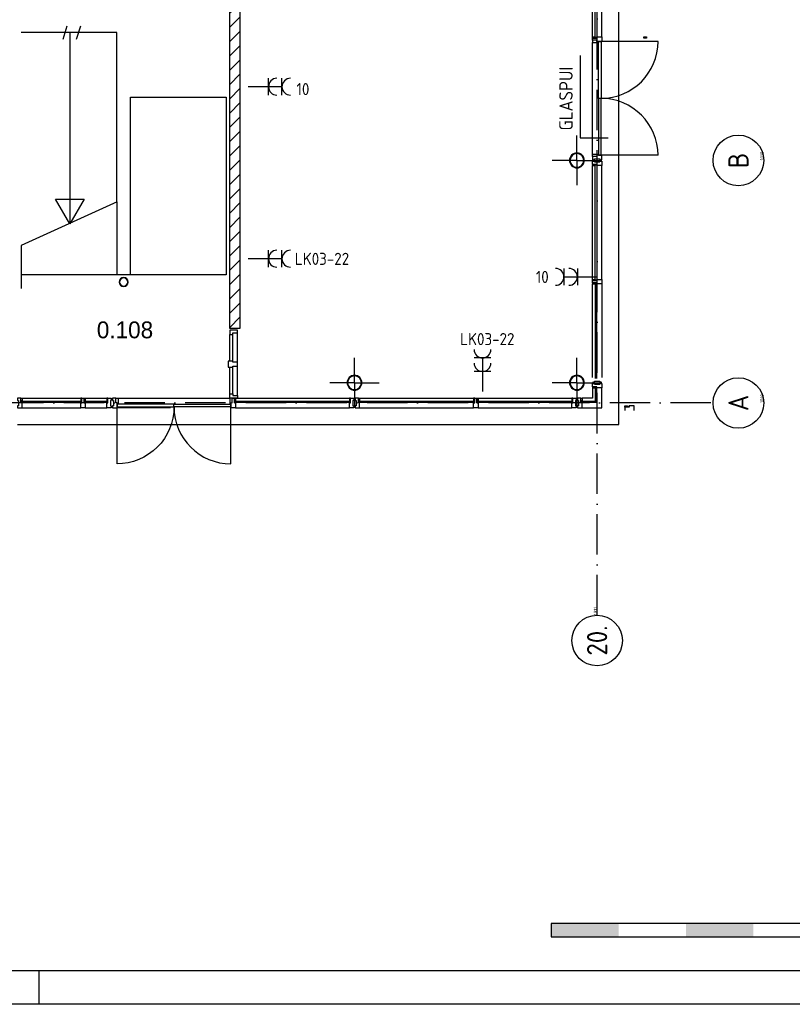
# Model space of a CAD drawing. Header units: millimetres. Extents: x -6587 to 112885, y 244 to 84344.
# Tile 26 of 47: x 75525 to 86990, y 244 to 14858. Entities that reach past the tile are written whole.
import ezdxf
from ezdxf.enums import TextEntityAlignment as Align

# ---------------------------------------------------------------- set-up
doc = ezdxf.new("R2010")
doc.units = ezdxf.units.MM
doc.header["$LTSCALE"] = 100
doc.linetypes.add('DASHDOT', pattern=[9, 6, -1.5, 0, -1.5])
doc.layers.get('0').update_dxf_attribs({"linetype": 'CONTINUOUS'})
for name, color, linetype in [('25', 10, 'CONTINUOUS'), ('AL$7----_STRAMIEN', 1, 'DASHDOT'), ('ALN-----_BLOCKNAAM', 2, 'CONTINUOUS'), ('BOUW', 8, 'CONTINUOUS'), ('EB62203-_ATTRIB', 2, 'CONTINUOUS'), ('EL62203-_KRACHT-WCD230', 3, 'CONTINUOUS'), ('LIJN025', 10, 'CONTINUOUS'), ('LIJN050', 90, 'CONTINUOUS'), ('SCHAALBALK', 10, 'CONTINUOUS'), ('TEKST25', 1, 'CONTINUOUS'), ('TEKST35', 50, 'CONTINUOUS'), ('TEKST50', 90, 'CONTINUOUS')]:
    doc.layers.add(name, color=color, linetype=linetype)
doc.styles.add('1_8', font='iso', dxfattribs={"width": 0.7, "height": 1.8})
doc.styles.add('BURO-025', font='BUROFONT.shx', dxfattribs={"height": 250})
doc.styles.add('ISO', font='ISO.SHX')
doc.styles.add('ROMAND', font='romand')
doc.styles.get("Standard").update_dxf_attribs({"font": 'iso.shx'})

# ---------------------------------------------------------------- blocks, each defined once
blk = doc.blocks.new('A0-G')
at = {"layer": 'LIJN025'}
blk.add_line((824, 0), (824, 5), dxfattribs=at)
blk.add_lwpolyline([(1189, 841), (1189, 0), (0, 0), (0, 841)], close=True, dxfattribs=at)
at = {"layer": 'LIJN050', "const_width": 0.2}
blk.add_lwpolyline([(1184, 836), (25, 836), (25, 5), (1184, 5)], close=True, dxfattribs=at)
at = {"layer": 'SCHAALBALK'}
for p, q in [((900, 12), (900, 10)), ((1000, 12), (900, 12)), ((900, 10), (1000, 10))]:
    blk.add_line(p, q, dxfattribs=at)
for points in [[(900, 10), (900, 12), (910, 10), (910, 12)], [(920, 10), (920, 12), (930, 10), (930, 12)]]:
    blk.add_solid(points, dxfattribs=at)
at = {"layer": 'TEKST25', "style": 'ROMAND', "width": 2.899115}
blk.add_attdef('STATUS', text='', height=2.5, dxfattribs=at).set_placement((1143, 71.5), (1182, 71.5), align=Align.FIT)
at = {"layer": 'TEKST25', "style": 'ISO'}
for tag, p in [('E', (1144.25, 66)), ('NAAM-E', (1155.75, 66)), ('DATUM-E', (1174, 66)), ('D', (1144.25, 61)), ('NAAM-D', (1155.75, 61)), ('DATUM-D', (1174, 61)), ('C', (1144.25, 56)), ('NAAM-C', (1155.75, 56)), ('DATUM-C', (1174, 56)), ('B', (1144.25, 51)), ('NAAM-B', (1155.75, 51)), ('DATUM-B', (1174, 51)), ('A', (1144.25, 46)), ('NAAM-A', (1155.75, 46)), ('DATUM-A', (1174, 46))]:
    blk.add_attdef(tag, text='', height=2.5, dxfattribs=at).set_placement(p, align=Align.CENTER)
for tag, p in [('DATUM', (1021.75, 36.25)), ('SCHAAL', (1057, 36.25)), ('GETEKEND', (1087.25, 36.25)), ('GECONTOL.', (1122, 36.25)), ('FORMAAT', (1152.25, 28.25))]:
    blk.add_attdef(tag, p, '', height=2.5, dxfattribs=at)
at = {"layer": 'TEKST35', "style": 'ISO'}
for tag, p in [('PROJECT', (1023.5, 72.5)), ('PLAATS', (1023.5, 63.5)), ('INSTALLATIE-REGEL1', (1023.5, 52.5)), ('INSTALLATIE-REGEL2', (1023.5, 43.5))]:
    blk.add_attdef(tag, p, '', height=4, dxfattribs=at)
blk.add_attdef('PROJ.NR.', text='', height=4, dxfattribs=at).set_placement((1170, 23), align=Align.CENTER)
at = {"layer": 'TEKST50', "style": 'ISO'}
blk.add_attdef('FILE-NAAM', text='', height=5, dxfattribs=at).set_placement((1162.5, 7.5), align=Align.CENTER)
blk = doc.blocks.new('ES3W2A')
at = {"ltscale": 0.5}
for p, q in [((1.25, 2), (-1.25, 2)), ((0, 2), (0, -3)), ((1.25, 0), (-1.25, 0))]:
    blk.add_line(p, q, dxfattribs=at)
for centre in [(0, 3.25), (0, 1.25)]:
    blk.add_arc(centre, 1.25, 180, 0, dxfattribs=at)
at = {"ltscale": 0.5, "style": '1_8'}
for tag, flags, p in [('VERMOGEN', 9, (-2.5, 5)), ('GROEP', 8, (0, 5)), ('SCHAK', 8, (2.5, 5)), ('GELIJK', 9, (5, 5)), ('KAST', 9, (7, 5)), ('TAL', 8, (2.5, 5))]:
    blk.add_attdef(tag, text='', height=1.8, rotation=90, dxfattribs=dict(at, flags=flags)).set_placement(p, align=Align.MIDDLE_CENTER)
at = {"ltscale": 0.5, "style": '1_8', "width": 0.7, "flags": 8}
blk.add_attdef('DOEL', text='', height=1.8, rotation=90, dxfattribs=at).set_placement((-2.5, 5), align=Align.MIDDLE_LEFT)
at = {"ltscale": 0.5, "style": '1_8', "flags": 9}
blk.add_attdef('M_CODE', text='', height=1.8, dxfattribs=at).set_placement((0, 0), align=Align.MIDDLE_CENTER)
blk = doc.blocks.new('1011')
at = {"layer": 'AL$7----_STRAMIEN', "color": 7, "linetype": 'Continuous'}
blk.add_circle((-750, 0), 750, dxfattribs=at)
at = {"layer": 'AL$7----_STRAMIEN', "color": 3, "linetype": 'Continuous'}
blk.add_attdef('STR-NAAM', text='', height=600, rotation=360, dxfattribs=at).set_placement((-750, 0), align=Align.MIDDLE)
at = {"layer": 'ALN-----_BLOCKNAAM', "linetype": 'Continuous'}
blk.add_text('1011', height=100, dxfattribs=at).set_placement((0, 0))
blk = doc.blocks.new('VER90')
at = {"linetype": 'Continuous'}
blk.add_lwpolyline([(45, 139), (-45, 139), (-45, 67), (-28, 67), (-28, 0), (28, 0), (28, 67), (45, 67)], close=True, dxfattribs=at)
at = {"layer": 'ALN-----_BLOCKNAAM', "linetype": 'Continuous'}
blk.add_text('VER90', height=1, dxfattribs=at).set_placement((0, 0))
blk = doc.blocks.new('1010')
at = {"layer": 'AL$7----_STRAMIEN', "color": 7, "linetype": 'Continuous'}
blk.add_circle((0, 750), 750, dxfattribs=at)
at = {"layer": 'AL$7----_STRAMIEN', "color": 3, "linetype": 'Continuous'}
blk.add_attdef('STR-NAAM', text='', height=600, rotation=360, dxfattribs=at).set_placement((0, 750), align=Align.MIDDLE)
at = {"layer": 'ALN-----_BLOCKNAAM', "linetype": 'Continuous'}
blk.add_text('1010', height=100, dxfattribs=at).set_placement((0, 0))
blk = doc.blocks.new('RONDBUIS219X8')
at = {"color": 0, "linetype": 'Continuous'}
for points in [[(109.55, 0, 1), (-109.55, 0, 1)], [(101.55, 0, 1), (-101.55, 0, 1)]]:
    blk.add_lwpolyline(points, format="xyb", close=True, dxfattribs=at)

msp = doc.modelspace()

# ---------------------------------------------------------------- hatches: boundary and pattern name
at = {"layer": 'BOUW'}
h = msp.add_hatch(dxfattribs=at)
h.set_pattern_fill('PREFBET', color=256, style=0)
h.set_pattern_definition([(45, (90833.4, 33936.04), (-106.066, 106.066), [])])
h.paths.add_polyline_path([(78643, 10274), (78793, 10274), (78793, 14976), (78643, 14976)])

# ---------------------------------------------------------------- linework, layer by layer
at = {"layer": 'AL$7----_STRAMIEN', "color": 1}
for p, q in [((84093, 6018), (84093, 77760)), ((85780, 9169), (65060, 9169))]:
    msp.add_line(p, q, dxfattribs=at)
at = {"layer": 'BOUW'}
for p, q in [((84413, 8849), (84413, 58089)), ((84413, 8849), (84413, 21384)), ((84024, 14602), (84024, 16293)), ((84066, 14589), (84066, 16306)), ((84087, 16306), (84087, 14589)), ((84163, 14602), (84163, 16293)), ((78643, 10274), (78643, 14974)), ((78793, 14974), (78793, 10274)), ((84024, 14602), (84062, 14602)), ((84024, 14585), (84024, 14602)), ((84062, 14585), (84024, 14585)), ((84024, 14585), (84091, 14585)), ((84024, 14552), (84024, 14585)), ((84091, 14552), (84024, 14552)), ((84091, 14552), (84024, 14552)), ((84024, 14552), (84024, 14518)), ((84024, 12862), (84024, 14518)), ((84024, 14518), (84112, 14518)), ((84062, 14602), (84062, 14585)), ((84062, 14585), (84062, 14602)), ((84062, 14602), (84066, 14602)), ((84091, 14585), (84062, 14585)), ((84066, 14602), (84066, 14589)), ((84066, 14589), (84087, 14589)), ((84087, 14589), (84066, 14589)), ((84087, 14602), (84091, 14602)), ((84087, 14589), (84087, 14602)), ((84091, 14602), (84091, 14585)), ((84091, 14602), (84163, 14602)), ((84091, 14585), (84091, 14602)), ((84091, 14535), (84091, 14552)), ((84091, 14535), (84091, 14552)), ((84163, 14535), (84091, 14535)), ((84112, 14535), (84091, 14535)), ((84112, 14518), (84112, 14535)), ((84112, 13690), (84112, 14535)), ((84112, 14535), (84152, 14535)), ((84152, 14535), (84152, 13690)), ((84152, 14535), (84152, 13690)), ((84997, 14535), (84152, 14535)), ((84163, 14602), (84163, 14535)), ((84112, 13690), (84112, 12845)), ((84152, 13690), (84112, 13690)), ((84152, 13690), (84112, 13690)), ((84152, 12845), (84152, 13690)), ((84152, 12845), (84152, 13690)), ((83793, 12769), (83793, 13137)), ((83793, 12769), (83793, 13137)), ((84024, 12862), (84112, 12862)), ((84024, 12828), (84024, 12862)), ((84112, 12862), (84112, 12845)), ((83793, 12769), (83425, 12769)), ((83793, 12769), (83425, 12769)), ((83793, 12769), (84161, 12769)), ((83793, 12769), (83793, 12401)), ((83793, 12769), (84161, 12769)), ((83793, 12769), (83793, 12401)), ((84024, 12828), (84024, 12778)), ((84091, 12828), (84024, 12828)), ((84091, 12828), (84024, 12828)), ((84024, 12778), (84053, 12778)), ((84024, 12760), (84053, 12760)), ((84024, 12710), (84024, 12760)), ((84053, 12792), (84133, 12792)), ((84053, 12778), (84053, 12792)), ((84053, 12760), (84053, 12746)), ((84053, 12746), (84133, 12746)), ((84163, 12845), (84091, 12845)), ((84091, 12845), (84091, 12828)), ((84091, 12845), (84091, 12828)), ((84112, 12845), (84091, 12845)), ((84112, 12845), (84152, 12845)), ((84133, 12792), (84133, 12778)), ((84133, 12778), (84163, 12778)), ((84133, 12760), (84163, 12760)), ((84133, 12746), (84133, 12760)), ((84997, 12845), (84152, 12845)), ((84163, 12778), (84163, 12845)), ((84163, 12760), (84163, 12693)), ((84091, 12710), (84024, 12710)), ((84024, 12710), (84024, 12693)), ((84062, 12710), (84024, 12710)), ((84024, 12693), (84062, 12693)), ((84024, 11002), (84024, 12693)), ((84062, 12710), (84062, 12693)), ((84091, 12710), (84062, 12710)), ((84062, 12693), (84062, 12710)), ((84062, 12693), (84066, 12693)), ((84066, 12706), (84087, 12706)), ((84066, 12693), (84066, 12706)), ((84066, 12706), (84087, 12706)), ((84066, 10989), (84066, 12706)), ((84087, 12706), (84087, 12693)), ((84087, 12706), (84087, 10989)), ((84087, 12693), (84091, 12693)), ((84091, 12693), (84091, 12710)), ((84091, 12693), (84091, 12710)), ((84163, 12693), (84091, 12693)), ((84163, 11002), (84163, 12693)), ((78591, 11069), (75545, 11069)), ((84024, 11002), (84062, 11002)), ((84024, 10985), (84024, 11002)), ((84062, 10985), (84024, 10985)), ((84024, 10985), (84091, 10985)), ((84024, 10952), (84024, 10985)), ((84062, 11002), (84062, 10985)), ((84062, 10985), (84062, 11002)), ((84062, 11002), (84066, 11002)), ((84091, 10985), (84062, 10985)), ((84066, 11002), (84066, 10989)), ((84066, 10989), (84087, 10989)), ((84087, 10989), (84066, 10989)), ((84087, 11002), (84091, 11002)), ((84087, 10989), (84087, 11002)), ((84091, 11002), (84091, 10985)), ((84091, 11002), (84163, 11002)), ((84091, 10985), (84091, 11002)), ((84163, 11002), (84163, 10935)), ((84091, 10952), (84024, 10952)), ((84024, 10952), (84024, 10935)), ((84062, 10952), (84024, 10952)), ((84024, 10935), (84062, 10935)), ((84024, 9545), (84024, 10935)), ((84062, 10935), (84062, 10952)), ((84062, 10952), (84062, 10935)), ((84091, 10952), (84062, 10952)), ((84062, 10935), (84066, 10935)), ((84066, 10948), (84087, 10948)), ((84066, 10935), (84066, 10948)), ((84066, 10948), (84066, 9532)), ((84087, 10948), (84066, 10948)), ((84087, 10948), (84087, 10935)), ((84087, 9532), (84087, 10948)), ((84087, 10935), (84091, 10935)), ((84091, 10935), (84091, 10952)), ((84091, 10935), (84091, 10952)), ((84163, 10935), (84091, 10935)), ((84163, 10935), (84163, 9545)), ((78793, 10274), (78643, 10274)), ((83793, 9469), (83793, 9837)), ((83793, 9469), (83793, 9837)), ((83793, 9469), (83793, 9837)), ((83793, 9469), (83425, 9469)), ((83793, 9469), (83425, 9469)), ((83793, 9469), (83425, 9469)), ((83793, 9469), (83793, 9101)), ((83793, 9469), (83793, 9101)), ((83793, 9469), (83793, 9101)), ((83793, 9469), (84161, 9469)), ((83793, 9469), (84161, 9469)), ((83793, 9469), (84161, 9469)), ((84024, 9478), (84053, 9478)), ((84024, 9460), (84030, 9460)), ((84024, 9410), (84024, 9460)), ((84091, 9410), (84024, 9410)), ((84024, 9410), (84024, 9393)), ((84062, 9410), (84024, 9410)), ((84024, 9393), (84024, 9238)), ((84024, 9393), (84062, 9393)), ((84030, 9460), (84044, 9460)), ((84044, 9460), (84053, 9460)), ((84044, 9460), (84044, 9460)), ((84053, 9492), (84133, 9492)), ((84053, 9478), (84053, 9492)), ((84053, 9460), (84053, 9446)), ((84053, 9446), (84133, 9446)), ((84062, 9393), (84062, 9410)), ((84065, 9406), (84065, 9196)), ((84087, 9406), (84065, 9406)), ((84087, 9196), (84087, 9406)), ((84091, 9393), (84091, 9410)), ((84144, 9393), (84091, 9393)), ((84133, 9492), (84133, 9478)), ((84133, 9478), (84163, 9478)), ((84133, 9460), (84143, 9460)), ((84133, 9446), (84133, 9460)), ((84143, 9460), (84157, 9460)), ((84143, 9460), (84143, 9460)), ((84152, 9393), (84144, 9393)), ((84156, 9393), (84152, 9393)), ((84163, 9393), (84156, 9393)), ((84157, 9460), (84163, 9460)), ((84163, 9460), (84163, 9441)), ((84163, 9441), (84163, 9393)), ((84163, 9099), (84163, 9393)), ((76986, 9238), (78643, 9238)), ((78643, 9238), (78643, 9150)), ((78677, 9238), (78643, 9238)), ((78677, 9238), (78710, 9238)), ((78677, 9171), (78677, 9238)), ((78677, 9171), (78677, 9238)), ((78710, 9238), (78727, 9238)), ((78710, 9200), (78710, 9238)), ((78710, 9238), (78710, 9171)), ((78727, 9238), (80417, 9238)), ((78727, 9238), (78727, 9200)), ((80417, 9238), (80417, 9200)), ((80434, 9238), (80417, 9238)), ((80434, 9238), (80484, 9238)), ((80434, 9171), (80434, 9238)), ((80434, 9200), (80434, 9238)), ((80470, 9208), (80470, 9128)), ((80484, 9208), (80470, 9208)), ((80484, 9238), (80484, 9208)), ((82327, 9238), (83717, 9238)), ((83717, 9238), (83717, 9200)), ((83734, 9238), (83717, 9238)), ((83734, 9238), (83784, 9238)), ((83734, 9171), (83734, 9238)), ((83734, 9200), (83734, 9238)), ((83770, 9208), (83770, 9128)), ((83784, 9208), (83770, 9208)), ((83784, 9238), (83784, 9208)), ((83802, 9238), (83802, 9232)), ((83852, 9238), (83802, 9238)), ((83802, 9232), (83802, 9218)), ((83802, 9218), (83802, 9208)), ((83802, 9218), (83802, 9218)), ((83802, 9208), (83816, 9208)), ((83816, 9208), (83816, 9128)), ((83852, 9171), (83852, 9238)), ((83852, 9238), (83869, 9238)), ((83852, 9200), (83852, 9238)), ((84024, 9238), (83869, 9238)), ((83869, 9238), (83869, 9200)), ((77814, 9150), (78660, 9150)), ((77814, 9110), (77814, 9150)), ((78660, 9110), (77814, 9110)), ((78660, 9110), (77814, 9110)), ((78643, 9150), (78660, 9150)), ((78660, 9171), (78677, 9171)), ((78660, 9099), (78660, 9171)), ((78660, 9171), (78677, 9171)), ((78660, 9150), (78660, 9171)), ((78660, 9150), (78660, 9110)), ((78660, 8265), (78660, 9110)), ((78727, 9099), (78660, 9099)), ((78727, 9200), (78710, 9200)), ((78710, 9200), (78727, 9200)), ((78710, 9171), (78710, 9200)), ((78727, 9171), (78710, 9171)), ((78710, 9171), (78727, 9171)), ((78714, 9196), (80430, 9196)), ((78714, 9196), (78714, 9175)), ((78727, 9196), (78714, 9196)), ((78714, 9175), (78714, 9196)), ((80430, 9175), (78714, 9175)), ((78714, 9175), (78727, 9175)), ((78727, 9200), (78727, 9196)), ((78727, 9175), (78727, 9171)), ((78727, 9171), (78727, 9099)), ((78727, 9099), (80417, 9099)), ((80434, 9200), (80417, 9200)), ((80417, 9200), (80417, 9196)), ((80417, 9200), (80434, 9200)), ((80417, 9196), (80430, 9196)), ((80417, 9175), (80417, 9171)), ((80430, 9175), (80417, 9175)), ((80417, 9171), (80434, 9171)), ((80417, 9099), (80417, 9171)), ((80417, 9171), (80434, 9171)), ((80484, 9099), (80417, 9099)), ((80430, 9196), (80430, 9175)), ((80430, 9196), (80430, 9175)), ((80434, 9171), (80434, 9200)), ((80470, 9128), (80484, 9128)), ((80484, 9128), (80484, 9099)), ((82314, 9196), (83730, 9196)), ((82314, 9175), (82314, 9196)), ((83730, 9175), (82314, 9175)), ((82327, 9099), (83717, 9099)), ((83734, 9200), (83717, 9200)), ((83717, 9200), (83717, 9196)), ((83717, 9200), (83734, 9200)), ((83717, 9196), (83730, 9196)), ((83717, 9175), (83717, 9171)), ((83730, 9175), (83717, 9175)), ((83717, 9171), (83734, 9171)), ((83717, 9099), (83717, 9171)), ((83717, 9171), (83734, 9171)), ((83784, 9099), (83717, 9099)), ((83730, 9196), (83730, 9175)), ((83730, 9196), (83730, 9175)), ((83734, 9171), (83734, 9200)), ((83770, 9128), (83784, 9128)), ((83784, 9128), (83784, 9099)), ((83802, 9128), (83802, 9119)), ((83816, 9128), (83802, 9128)), ((83802, 9119), (83802, 9105)), ((83802, 9119), (83802, 9119)), ((83802, 9105), (83802, 9099)), ((83802, 9099), (83821, 9099)), ((83821, 9099), (83869, 9099)), ((83869, 9200), (83852, 9200)), ((83869, 9171), (83852, 9171)), ((83856, 9196), (84087, 9196)), ((83856, 9175), (83856, 9196)), ((84087, 9175), (83856, 9175)), ((83869, 9118), (83869, 9171)), ((83869, 9110), (83869, 9118)), ((83869, 9106), (83869, 9110)), ((83869, 9099), (83869, 9106)), ((83869, 9099), (84163, 9099)), ((84065, 9196), (84087, 9196)), ((84087, 9196), (84087, 9175)), ((84504, 9125), (84542, 9125)), ((84504, 9108), (84504, 9125)), ((84504, 9108), (84504, 9058)), ((84571, 9108), (84504, 9108)), ((84542, 9108), (84504, 9108)), ((84542, 9108), (84542, 9125)), ((84542, 9125), (84546, 9125)), ((84542, 9125), (84542, 9108)), ((84571, 9108), (84542, 9108)), ((84546, 9125), (84546, 9112)), ((84546, 9112), (84567, 9112)), ((84546, 9112), (84567, 9112)), ((84567, 9125), (84571, 9125)), ((84567, 9112), (84567, 9125)), ((84643, 9125), (84571, 9125)), ((84571, 9125), (84571, 9108)), ((84571, 9125), (84571, 9108)), ((84643, 9058), (84643, 9125)), ((75493, 8849), (84413, 8849))]:
    msp.add_line(p, q, dxfattribs=at)
for points in [[(76169, 14569), (76231, 14769)], [(76369, 14569), (76431, 14769)], [(76968, 12151), (76968, 14669), (75545, 14669)], [(76269, 14669), (76269, 11829)], [(76971, 12152), (75545, 11504)], [(76968, 12151), (76968, 11069)], [(75545, 11504), (75545, 10869)], [(78643, 9790), (78643, 10185)], [(78690, 9790), (78690, 10185)], [(78757, 9278), (78757, 10212)], [(80493, 9469), (80493, 9837)], [(80493, 9469), (80493, 9837)], [(78643, 9305), (78643, 9700)], [(78690, 9305), (78690, 9700)], [(80493, 9469), (80125, 9469)], [(80493, 9469), (80125, 9469)], [(80493, 9469), (80493, 9101)], [(80493, 9469), (80493, 9101)], [(80493, 9469), (80861, 9469)], [(80493, 9469), (80861, 9469)], [(75543, 9238), (76447, 9238)], [(76497, 9238), (76817, 9238)], [(80552, 9238), (82277, 9238)], [(75560, 9099), (76430, 9099)], [(76497, 9099), (76817, 9099)], [(77762, 9099), (76969, 9099)], [(80569, 9099), (82260, 9099)]]:
    msp.add_lwpolyline(points, dxfattribs=at)
for points in [[(84826, 14585), (84788, 14585), (84788, 14602), (84826, 14602)], [(78591, 13709), (78591, 11069), (77168, 11069), (77168, 13709)], [(76269, 11829), (76057, 12195), (76481, 12195)], [(78643, 10252), (78643, 10185), (78690, 10185), (78690, 10212), (78757, 10212), (78757, 10252)], [(75560, 9171), (75543, 9171), (75543, 9238), (75493, 9238), (75493, 9208), (75507, 9208), (75507, 9128), (75493, 9128), (75493, 9099), (75560, 9099)], [(75543, 9200), (75543, 9238), (75560, 9238), (75560, 9200)], [(76447, 9200), (76447, 9238), (76430, 9238), (76430, 9200)], [(76430, 9099), (76430, 9171), (76447, 9171), (76447, 9238), (76480, 9238), (76480, 9171), (76497, 9171), (76497, 9099)], [(76480, 9200), (76480, 9238), (76497, 9238), (76497, 9200)], [(76834, 9200), (76834, 9238), (76817, 9238), (76817, 9200)], [(76817, 9171), (76834, 9171), (76834, 9238), (76884, 9238), (76884, 9208), (76870, 9208), (76870, 9128), (76884, 9128), (76884, 9099), (76817, 9099)], [(76969, 9171), (76952, 9171), (76952, 9238), (76902, 9238), (76902, 9208), (76916, 9208), (76916, 9128), (76902, 9128), (76902, 9099), (76969, 9099)], [(76952, 9238), (76986, 9238), (76986, 9150), (76969, 9150), (76969, 9171), (76952, 9171)], [(78643, 9238), (78643, 9305), (78690, 9305), (78690, 9278), (78757, 9278), (78757, 9238)], [(80569, 9171), (80552, 9171), (80552, 9238), (80502, 9238), (80502, 9208), (80516, 9208), (80516, 9128), (80502, 9128), (80502, 9099), (80569, 9099)], [(80552, 9200), (80552, 9238), (80569, 9238), (80569, 9200)], [(82277, 9200), (82277, 9238), (82260, 9238), (82260, 9200)], [(82260, 9099), (82260, 9171), (82277, 9171), (82277, 9238), (82310, 9238), (82310, 9171), (82327, 9171), (82327, 9099)], [(82310, 9200), (82310, 9238), (82327, 9238), (82327, 9200)], [(75560, 9200), (75560, 9196), (75547, 9196), (75547, 9175), (75560, 9175), (75560, 9171), (75543, 9171), (75543, 9200)], [(75547, 9175), (75547, 9196), (76443, 9196), (76443, 9175)], [(76430, 9200), (76430, 9196), (76443, 9196), (76443, 9175), (76430, 9175), (76430, 9171), (76447, 9171), (76447, 9200)], [(76497, 9200), (76497, 9196), (76484, 9196), (76484, 9175), (76497, 9175), (76497, 9171), (76480, 9171), (76480, 9200)], [(76484, 9175), (76484, 9196), (76830, 9196), (76830, 9175)], [(76817, 9200), (76817, 9196), (76830, 9196), (76830, 9175), (76817, 9175), (76817, 9171), (76834, 9171), (76834, 9200)], [(76969, 9150), (76969, 9110), (77814, 9110), (77814, 9150)], [(80569, 9200), (80569, 9196), (80556, 9196), (80556, 9175), (80569, 9175), (80569, 9171), (80552, 9171), (80552, 9200)], [(80556, 9175), (80556, 9196), (82273, 9196), (82273, 9175)], [(82260, 9200), (82260, 9196), (82273, 9196), (82273, 9175), (82260, 9175), (82260, 9171), (82277, 9171), (82277, 9200)], [(82327, 9200), (82327, 9196), (82314, 9196), (82314, 9175), (82327, 9175), (82327, 9171), (82310, 9171), (82310, 9200)]]:
    msp.add_lwpolyline(points, close=True, dxfattribs=at)
for points in [[(80603, 9469, 1), (80383, 9469, 1)], [(80603, 9469, 1), (80383, 9469, 1)], [(80595, 9469, 1), (80391, 9469, 1)], [(80595, 9469, 1), (80391, 9469, 1)], [(77814, 9110, -0.414214), (76969, 8265), (76969, 9110)]]:
    msp.add_lwpolyline(points, format="xyb", close=True, dxfattribs=at)
for centre, radius, start, end in [((84152, 14535), 845, 270, 0), ((84152, 12845), 845, 0, 90), ((83793, 12769), 110, 0, 180), ((83793, 12769), 110, 0, 180), ((83793, 12769), 102, 0, 180), ((83793, 12769), 102, 0, 180), ((83793, 12769), 110, 180, 0), ((83793, 12769), 110, 180, 0), ((83793, 12769), 102, 180, 0), ((83793, 12769), 102, 180, 0), ((83793, 9469), 110, 0, 180), ((83793, 9469), 110, 0, 180), ((83793, 9469), 110, 0, 180), ((83793, 9469), 102, 0, 180), ((83793, 9469), 102, 0, 180), ((83793, 9469), 102, 0, 180), ((83793, 9469), 110, 180, 0), ((83793, 9469), 110, 180, 0), ((83793, 9469), 110, 180, 0), ((83793, 9469), 102, 180, 0), ((83793, 9469), 102, 180, 0), ((83793, 9469), 102, 180, 0), ((78660, 9110), 845, 180, 270)]:
    msp.add_arc(centre, radius, start, end, dxfattribs=at)
at = {"layer": 'LIJN025'}
for p, q in [((83843, 14327), (83843, 13106)), ((83843, 13106), (84256, 13106))]:
    msp.add_line(p, q, dxfattribs=at)

# ---------------------------------------------------------------- block references
at = {"xscale": 100, "yscale": 100, "zscale": 100}
msp.add_blockref('A0-G', (-6587, 244), dxfattribs=at)
at = {"layer": 'AL$7----_STRAMIEN', "color": 8, "xscale": 0.5, "yscale": 0.5, "zscale": 0.5, "rotation": 90}
for p, values in [((86565, 12769), {'STR-NAAM': 'B'}), ((86565, 9169), {'STR-NAAM': 'A'}), ((86565, 9169), {'STR-NAAM': 'A'})]:
    msp.add_blockref('1010', p, dxfattribs=at).add_auto_attribs(values)
at = {"layer": 'AL$7----_STRAMIEN', "xscale": 0.5, "yscale": 0.5, "zscale": 0.5, "rotation": 90}
msp.add_blockref('1011', (84093, 6018), dxfattribs=at).add_auto_attribs({'STR-NAAM': '20.'})
msp.add_blockref('1011', (84093, 6018), dxfattribs=at).add_auto_attribs({'STR-NAAM': '20.'})
at = {"layer": 'BOUW', "xscale": 0.6, "yscale": 0.6, "zscale": 0.6}
msp.add_blockref('RONDBUIS219X8', (77068, 10964), dxfattribs=at)
at = {"layer": 'BOUW', "rotation": 90}
msp.add_blockref('VER90', (78757, 9745), dxfattribs=at)
at = {"layer": 'EL62203-_KRACHT-WCD230'}
ref = msp.add_blockref('ES3W2A', (79217, 13863), dxfattribs=dict(at, xscale=100, yscale=100, zscale=100, rotation=270))
ref.add_attrib('GROEP', '10', dxfattribs={"layer": 'EB62203-_ATTRIB', "color": 1, "height": 180, "style": '1_8', "flags": 8}).set_placement((79632, 13827), align=Align.MIDDLE_LEFT)
ref = msp.add_blockref('ES3W2A', (79217, 11310, 1050), dxfattribs=dict(at, xscale=100, yscale=100, zscale=100, rotation=270))
ref.add_attrib('GROEP', 'LK03-22', dxfattribs={"layer": 'EB62203-_ATTRIB', "color": 1, "height": 180, "style": '1_8', "flags": 8}).set_placement((79608, 11308, 1050), align=Align.MIDDLE_LEFT)
ref = msp.add_blockref('ES3W2A', (83800, 11040), dxfattribs=dict(at, xscale=100, yscale=100, zscale=100, rotation=90))
ref.add_attrib('GROEP', '10', dxfattribs={"layer": 'EB62203-_ATTRIB', "color": 1, "height": 180, "style": '1_8', "flags": 8}).set_placement((83375, 11040), align=Align.MIDDLE_RIGHT)
ref = msp.add_blockref('ES3W2A', (82393, 9637, 1050), dxfattribs=dict(at, xscale=100, yscale=100, zscale=100))
ref.add_attrib('GROEP', 'LK03-22', dxfattribs={"layer": 'EB62203-_ATTRIB', "color": 1, "height": 180, "style": '1_8', "flags": 8}).set_placement((82061, 10117, 1050), align=Align.MIDDLE_LEFT)

# ---------------------------------------------------------------- texts
at = {"layer": '25'}
msp.add_text('GLASPUI', height=200, rotation=90, dxfattribs=at).set_placement((83731, 13214))
at = {"layer": 'BOUW', "style": 'BURO-025'}
msp.add_text('0.108', height=250, dxfattribs=at).set_placement((76669, 10129))

doc.saveas('drawing.dxf')
